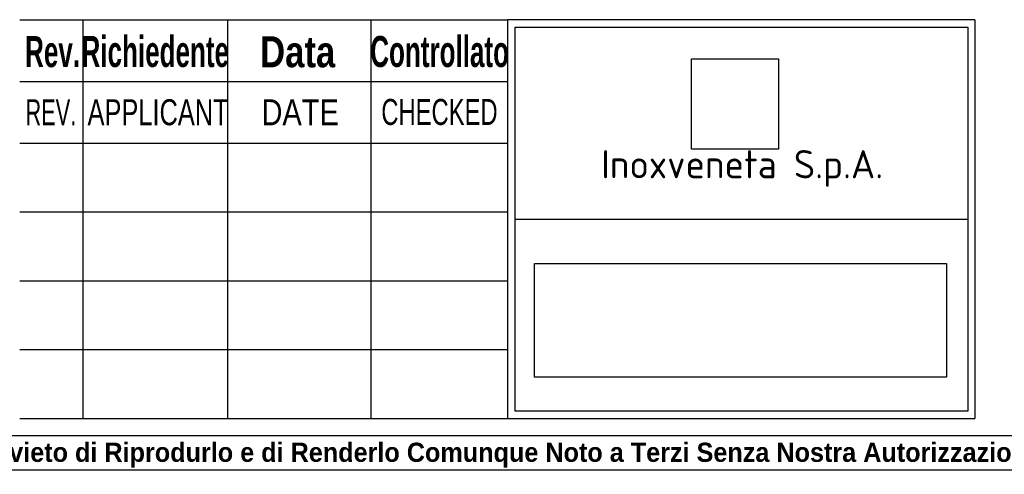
# Model space of a CAD drawing. Extents: x -12 to 412, y 11 to 308.
# Tile 2 of 11: x 115 to 203, y 11 to 51. Entities that reach past the tile are written whole.
import ezdxf

# ---------------------------------------------------------------- set-up
doc = ezdxf.new("R2010")
doc.units = 0
doc.layers.get('0').update_dxf_attribs({"linetype": 'CONTINUOUS'})
doc.layers.add('DEFAULT', color=7, linetype='CONTINUOUS')
doc.styles.add('SEACAD_ARIAL', font='arial.ttf')
doc.styles.add('SEACAD_ARIAL_NARROW', font='ARIALN.TTF', dxfattribs={"width": 0.8})
doc.styles.add('SEACAD_ARIALB', font='arialbd.ttf', dxfattribs={"width": 0.9})
picture_1 = doc.add_image_def('image1.jpg', size_in_pixel=(55, 57))
picture_2 = doc.add_image_def('image2.bmp', size_in_pixel=(138, 38))

msp = doc.modelspace()

# ---------------------------------------------------------------- linework, layer by layer
at = {"color": 7, "linetype": 'CONTINUOUS'}
msp.add_line((6.2345, 10.9591), (412.092, 10.9591), dxfattribs=at)
at = {"layer": 'DEFAULT', "color": 7, "linetype": 'CONTINUOUS'}
for p, q in [((115.3658, 50.8402), (158.5658, 50.8402)), ((120.9658, 50.8402), (120.9658, 15.5023)), ((133.7658, 50.8402), (133.7658, 15.5023)), ((146.4658, 50.8402), (146.4658, 15.5023)), ((199.9658, 50.8402), (158.5642, 50.8402)), ((158.5658, 50.8402), (158.5658, 15.5023)), ((199.9658, 50.8402), (199.9658, 15.5023)), ((159.2671, 50.1757), (199.3666, 50.1757)), ((159.2671, 16.162), (159.2671, 50.1757)), ((199.3666, 50.1757), (199.3666, 16.162)), ((115.3658, 45.3523), (158.5658, 45.3523)), ((115.3658, 39.9023), (158.5658, 39.9023)), ((115.3658, 33.8023), (158.5658, 33.8023)), ((159.2671, 33.1714), (199.3666, 33.1714)), ((115.3658, 27.7023), (158.5658, 27.7023)), ((115.3658, 21.6023), (158.5658, 21.6023)), ((199.3666, 16.162), (159.2671, 16.162)), ((115.3658, 15.5023), (158.5658, 15.5023)), ((158.5642, 15.5023), (199.9658, 15.5023)), ((6.2345, 13.9879), (412.092, 13.9879))]:
    msp.add_line(p, q, dxfattribs=at)

# ---------------------------------------------------------------- texts
for s, insert, char_height, width, attachment_point, style in [('{\\fArial|b1||i0||c0|p34;\\C7;\\H2.75;\\W0.6;Rev.}', (118.2755, 46.5974), 2.75, 4.503482, 8, 'SEACAD_ARIALB'), ('{\\fArial|b1||i0||c0|p34;\\C7;\\H2.75;\\W0.6;Richiedente}', (127.3742, 46.6077), 2.75, 12.230363, 8, 'SEACAD_ARIALB'), ('{\\fArial|b1||i0||c0|p34;\\C7;\\H2.75;\\W0.8;Data}', (139.9887, 46.5846), 2.75, 6.782651, 8, 'SEACAD_ARIALB'), ('{\\fArial|b1||i0||c0|p34;\\C7;\\H2.75;\\W0.6;Controllato}', (152.5636, 46.6077), 2.75, 11.31616, 8, 'SEACAD_ARIALB'), ('{\\fArial|b0||i0||c0|p34;\\C7;\\H2.3;\\W0.6;REV.}', (118.1251, 41.4841), 2.3, 5.042658, 8, 'SEACAD_ARIAL'), ('{\\fArial|b0||i0||c0|p34;\\C7;\\H2.3;\\W0.7;APPLICANT}', (121.3755, 41.4586), 2.3, 12.129892, 7, 'SEACAD_ARIAL'), ('{\\fArial|b0||i0||c0|p34;\\C7;\\H2.3;\\W0.8;DATE}', (140.2091, 41.4841), 2.3, 7.085974, 8, 'SEACAD_ARIAL'), ('{\\fArial Narrow|b0||i0||c0|p34;\\C7;\\H2.3;\\W0.8;CHECKED}', (152.5482, 41.4833), 2.3, 10.751842, 8, 'SEACAD_ARIAL_NARROW')]:
    msp.add_mtext(s, dxfattribs=dict(insert=insert, char_height=char_height, width=width, attachment_point=attachment_point, style=style))
for s, insert, char_height, width, attachment_point in [('{\\fSolid Edge ANSI|b0||i0||c0|p34;\\C7;\\H2.5;\\W1.;Inoxveneta S.p.A.}', (179.3665, 37.657), 2.5, 38.906797, 5), ('{\\fArial|b1||i0||c0|p34;\\C7;\\H1.7;\\W0.94;A Termini di Legge ci Riserviamo la Proprietà di questo Disegno con Divieto di Riprodurlo e di Renderlo Comunque Noto a Terzi Senza Nostra Autorizzazione}', (122.3664, 11.137), 1.7, 175.011409, 8)]:
    msp.add_mtext(s, dxfattribs=dict(insert=insert, char_height=char_height, width=width, attachment_point=attachment_point))

# ---------------------------------------------------------------- pictures from other files: only their frames are drawn
image = msp.add_image(picture_1, insert=(174.8624, 39.3783), size_in_units=(7.7193, 8), rotation=0)
image.dxf.flags = 7
image = msp.add_image(picture_2, insert=(160.9653, 19.1718), size_in_units=(36.5125, 10.0542))
image.dxf.flags = 7

doc.saveas('drawing.dxf')
